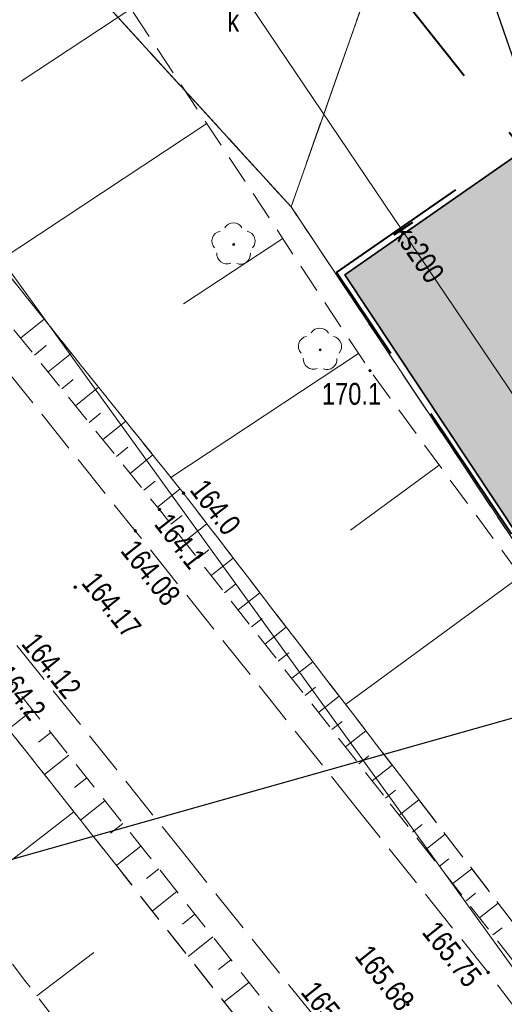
# Model space of a CAD drawing. Header units: metres. Extents: x 8433237 to 8433443, y 6021296 to 6021738.
# Tile 17 of 22: x 8433316 to 8433332, y 6021630 to 6021664. Entities that reach past the tile are written whole.
import ezdxf
from ezdxf import colors
from ezdxf.entities.mleader import LeaderData, LeaderLine
from ezdxf.enums import TextEntityAlignment as Align
from ezdxf.math import Vec2, Vec3

# ---------------------------------------------------------------- set-up
doc = ezdxf.new("R2010")
doc.units = ezdxf.units.M
for name, pattern in [('DASHED', [0.75, 0.5, -0.25]), ('L_0_03', [1, 0.5, -0.5]), ('L_0_04', [1.5, 1, -0.5]), ('L_0_06', [2, 1.5, -0.5])]:
    doc.linetypes.add(name, pattern=pattern)
doc.layers.get('0').update_dxf_attribs({"linetype": 'CONTINUOUS', "lineweight": 18})
for name, color, linetype, lineweight in [('a_opis', 250, 'CONTINUOUS', 9), ('EGB_DzialkaEwidencyjna', 7, 'CONTINUOUS', 18), ('EGB_KonturKlasyfikacyjny', 96, 'L_0_06', 18), ('EGB_KonturUzytkuGruntowego', 96, 'L_0_03', 18), ('GES_PrzewodKanalizacyjny', 36, 'CONTINUOUS', 18), ('GES_PrzewodWodociagowy', 5, 'CONTINUOUS', 18), ('GES_UrzadzeniaSiecKanalizacyjna_P', 7, 'CONTINUOUS', 18), ('KR_ObiektKarto', 7, 'CONTINUOUS', 18), ('OT_Komunikacja', 7, 'CONTINUOUS', 18), ('OT_Rzedna', 7, 'CONTINUOUS', 18), ('OT_Skarpa', 7, 'CONTINUOUS', 18), ('OT_ZagospodarowanieTerenu_P', 7, 'CONTINUOUS', 18)]:
    doc.layers.add(name, color=color, linetype=linetype, lineweight=lineweight)
doc.layers.add('DIM', color=7, linetype='CONTINUOUS')
doc.layers.add('Zakres Etap 1', color=1, linetype='CONTINUOUS')
doc.styles.add('Arial', font='Arial.ttf')
doc.styles.get("Standard").update_dxf_attribs({"font": 'simplex.shx'})

# ---------------------------------------------------------------- blocks, each defined once
blk = doc.blocks.new('OTRS')
at = {"linetype": 'Continuous', "lineweight": 13}
blk.add_hatch(color=0, dxfattribs=at).paths.add_polyline_path([(0, -0.091, 1), (0, 0.091, 1)])
at = {"color": 0, "linetype": 'Continuous', "lineweight": 13}
blk.add_circle((0, 0), 0.0906, dxfattribs=at)
blk = doc.blocks.new('OTRN')
at = {"linetype": 'Continuous', "lineweight": 13}
blk.add_hatch(color=0, dxfattribs=at).paths.add_polyline_path([(0, -0.091, 1), (0, 0.091, 1)])
at = {"color": 0, "linetype": 'Continuous', "lineweight": 13}
blk.add_circle((0, 0), 0.0906, dxfattribs=at)
blk = doc.blocks.new('OTZL')
at = {"linetype": 'Continuous', "lineweight": 18}
blk.add_hatch(color=0, dxfattribs=at).paths.add_polyline_path([(0, -0.072, 1), (0, 0.072, 1)])
at = {"color": 0, "linetype": 'Continuous', "lineweight": 18}
blk.add_circle((0, 0), 0.0721, dxfattribs=at)
for centre, radius, start, end in [((-0.02, 0.82), 0.68, 29.53878, 149.62087), ((-0.8, 0.24), 0.7, 101.63363, 222.61406), ((0.78, 0.24), 0.7, 318.50353, 78.36637), ((-0.46, -0.64), 0.7, 175.10091, 291.50143), ((0.46, -0.66), 0.7, 249.44395, 4.89909)]:
    blk.add_arc(centre, radius, start, end, dxfattribs=at)

msp = doc.modelspace()

# ---------------------------------------------------------------- hatches: boundary and pattern name
at = {"layer": 'Zakres Etap 1', "linetype": 'Continuous', "lineweight": 15, "ltscale": 10, "true_color": 0x424242}
h = msp.add_hatch(dxfattribs=at)
h.set_pattern_fill('CONCRE', color=250, scale=2)
h.set_pattern_definition([(0, (0, 0), (2, 2), [0.25, -1.75]), (90, (0, 0), (-2, 2), [0.25, -1.75]), (135, (0.25, 0), (-1.99999999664, 1e-16), [0.3535534, -2.4748738]), (0, (0.25, 1.125), (2, 2), [0.25, -1.75]), (45, (0.375, 1), (0, 1.99999999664), [0.1767766, -2.6516504]), (135, (0.375, 1), (-1.99999999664, 1e-16), [0.1767766, -2.6516504]), (0, (1, 1.625), (2, 2), [0.3535534, -1.6464466]), (45, (1, 1.625), (0, 1.99999999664), [0.25, -2.5784272]), (135, (1.3536, 1.625), (-1.99999999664, 1e-16), [0.25, -2.5784272]), (90, (1.375, 0.5), (-2, 2), [0.25, -1.75]), (45, (1.375, 0.5), (0, 1.99999999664), [0.1767766, -2.6516504]), (135, (1.5, 0.625), (-1.99999999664, 1e-16), [0.1767766, -2.6516504]), (0, (0.25, 0.5), (2, 2), [0.125, -1.675]), (0, (1.75, 1), (2, 2), [0.125, -1.675]), (90, (1.125, 1.25), (-2, 2), [0.125, -1.675]), (135, (1.375, 0.125), (-1.99999999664, 1e-16), [0.1767766, -2.6516504]), (135, (0.5, 1.5), (-1.99999999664, 1e-16), [0.1767766, -2.6516504]), (45, (0.9375, 0.6562), (0, 1.99999999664), [0.1767766, -2.6516504]), (90, (0.6875, 0.25), (-2, 2), [0.03125, -1.96875]), (90, (0.7812, 1.0938), (-2, 2), [0.03125, -1.96875]), (90, (1.7188, 1.4375), (-2, 2), [0.03125, -1.96875]), (90, (1.75, 0.375), (-2, 2), [0.03125, -1.96875])])
h.paths.add_polyline_path([(8433408.538, 6021532.495), (8433411.572, 6021534.406), (8433360.242, 6021611.839), (8433356.469, 6021626.425), (8433357.573, 6021627.447), (8433351.726, 6021636.015), (8433350.401, 6021637.656), (8433352.814, 6021639.419), (8433352.148, 6021640.417), (8433349.777, 6021643.662), (8433347.136, 6021641.686), (8433345.508, 6021643.876), (8433339.357, 6021651.683), (8433333.123, 6021659.517), (8433326.987, 6021655.239), (8433357.146, 6021609.752), (8433376.409, 6021580.813)])

# ---------------------------------------------------------------- linework, layer by layer
at = {"layer": 'EGB_DzialkaEwidencyjna', "linetype": 'Continuous', "lineweight": 18, "flags": 128}
for points in [[(8433348.19, 6021723.12), (8433325.13, 6021657.58), (8433316.937, 6021666.562)], [(8433337.565, 6021638.912), (8433325.13, 6021657.58), (8433348.19, 6021723.12), (8433418.68, 6021684.19)], [(8433316.937, 6021666.562), (8433325.13, 6021657.58), (8433337.565, 6021638.912)]]:
    msp.add_lwpolyline(points, dxfattribs=at)
at = {"layer": 'EGB_KonturKlasyfikacyjny', "color": 82, "linetype": 'L_0_06', "lineweight": 18, "flags": 128}
for points in [[(8433342.245, 6021726.463), (8433348.19, 6021723.12), (8433325.13, 6021657.58), (8433316.937, 6021666.562)], [(8433337.565, 6021638.912), (8433325.13, 6021657.58), (8433348.19, 6021723.12), (8433418.68, 6021684.19), (8433423.151, 6021681.722)]]:
    msp.add_lwpolyline(points, dxfattribs=at)
at = {"layer": 'EGB_KonturUzytkuGruntowego', "color": 96, "linetype": 'L_0_03', "lineweight": 18, "flags": 128}
msp.add_lwpolyline([(8433316.937, 6021666.562), (8433325.13, 6021657.58), (8433337.565, 6021638.912)], dxfattribs=at)
at = {"layer": 'GES_PrzewodKanalizacyjny', "color": 36, "linetype": 'Continuous', "lineweight": 18, "flags": 128}
msp.add_lwpolyline([(8433321.195, 6021669.615), (8433323.43, 6021664.98), (8433340.58, 6021639.554)], dxfattribs=at)
at = {"layer": 'GES_PrzewodWodociagowy', "color": 5, "linetype": 'Continuous', "lineweight": 18, "flags": 128}
for points in [[(8433328.674, 6021637.016), (8433311.48, 6021660.84)], [(8433408.95, 6021521.98), (8433405.23, 6021528.22), (8433358.49, 6021595.02), (8433344.93, 6021614.49), (8433328.674, 6021637.016)]]:
    msp.add_lwpolyline(points, dxfattribs=at)
at = {"layer": 'KR_ObiektKarto', "linetype": 'Continuous', "lineweight": 18, "flags": 128}
for points in [[(8433319.605, 6021664.415), (8433315.827, 6021661.92)], [(8433322.222, 6021660.452), (8433315.026, 6021655.699)], [(8433324.84, 6021656.488), (8433321.422, 6021654.231)], [(8433315.807, 6021653.052), (8433316.618, 6021653.708)], [(8433316.279, 6021652.469), (8433316.682, 6021652.795)], [(8433316.75, 6021651.886), (8433317.555, 6021652.536)], [(8433327.458, 6021652.524), (8433320.982, 6021648.248)], [(8433317.222, 6021651.303), (8433317.622, 6021651.627)], [(8433317.694, 6021650.72), (8433318.491, 6021651.365)], [(8433318.166, 6021650.137), (8433318.562, 6021650.458)], [(8433318.637, 6021649.553), (8433319.428, 6021650.193)], [(8433319.109, 6021648.97), (8433319.502, 6021649.289)], [(8433319.581, 6021648.387), (8433320.364, 6021649.021)], [(8433330.238, 6021648.674), (8433327.178, 6021646.429)], [(8433320.053, 6021647.804), (8433320.442, 6021648.12)], [(8433320.524, 6021647.221), (8433321.301, 6021647.849)], [(8433320.988, 6021646.632), (8433321.379, 6021646.938)], [(8433321.451, 6021646.041), (8433322.226, 6021646.649)], [(8433321.913, 6021645.451), (8433322.298, 6021645.753)], [(8433322.376, 6021644.861), (8433323.139, 6021645.459)], [(8433333.047, 6021644.844), (8433327.009, 6021640.415)], [(8433322.838, 6021644.27), (8433323.217, 6021644.567)], [(8433323.301, 6021643.68), (8433324.053, 6021644.269)], [(8433323.763, 6021643.09), (8433324.136, 6021643.382)], [(8433324.226, 6021642.499), (8433324.966, 6021643.079)], [(8433324.688, 6021641.909), (8433325.055, 6021642.196)], [(8433325.151, 6021641.318), (8433325.879, 6021641.889)], [(8433325.614, 6021640.728), (8433325.974, 6021641.011)], [(8433326.076, 6021640.138), (8433326.792, 6021640.698)], [(8433316.223, 6021640.228), (8433315.386, 6021639.565)], [(8433326.539, 6021639.547), (8433326.894, 6021639.825)], [(8433316.844, 6021639.444), (8433316.425, 6021639.112)], [(8433327.001, 6021638.957), (8433327.705, 6021639.508)], [(8433317.465, 6021638.661), (8433316.626, 6021637.995)], [(8433327.464, 6021638.366), (8433327.813, 6021638.64)], [(8433327.926, 6021637.776), (8433328.618, 6021638.318)], [(8433318.087, 6021637.877), (8433317.666, 6021637.544)], [(8433328.389, 6021637.186), (8433328.732, 6021637.454)], [(8433318.708, 6021637.094), (8433317.866, 6021636.426)], [(8433328.851, 6021636.595), (8433329.531, 6021637.128)], [(8433313.982, 6021633.883), (8433317.639, 6021636.714)], [(8433319.329, 6021636.31), (8433318.908, 6021635.976)], [(8433329.314, 6021636.005), (8433329.651, 6021636.269)], [(8433329.776, 6021635.414), (8433330.444, 6021635.938)], [(8433319.951, 6021635.527), (8433319.311, 6021635.019)], [(8433319.311, 6021635.019), (8433319.106, 6021634.857)], [(8433330.239, 6021634.824), (8433330.57, 6021635.083)], [(8433320.572, 6021634.743), (8433320.149, 6021634.408)], [(8433330.701, 6021634.234), (8433331.358, 6021634.748)], [(8433321.193, 6021633.959), (8433320.346, 6021633.288)], [(8433331.164, 6021633.643), (8433331.489, 6021633.898)], [(8433331.627, 6021633.053), (8433332.271, 6021633.558)], [(8433321.815, 6021633.176), (8433321.39, 6021632.839)], [(8433332.089, 6021632.463), (8433332.408, 6021632.713)], [(8433322.436, 6021632.392), (8433321.586, 6021631.718)], [(8433316.369, 6021630.356), (8433318.327, 6021631.861)], [(8433323.057, 6021631.609), (8433322.632, 6021631.271)], [(8433323.679, 6021630.825), (8433322.826, 6021630.149)]]:
    msp.add_lwpolyline(points, dxfattribs=at)
at = {"layer": 'OT_Komunikacja', "color": 7, "linetype": 'L_0_06', "lineweight": 18, "flags": 128}
for points in [[(8433327.459, 6021636.757), (8433319.76, 6021646.4), (8433309.02, 6021659.83), (8433304.48, 6021656.54)], [(8433304.48, 6021656.54), (8433315.64, 6021642.5), (8433321.291, 6021635.442)], [(8433321.291, 6021635.442), (8433326.72, 6021628.66), (8433339.32, 6021611.98), (8433349.86, 6021597.15), (8433353.51, 6021591.85), (8433363.16, 6021577.45), (8433376.54, 6021557.44), (8433390.06, 6021536.96), (8433397.95, 6021525.23), (8433398.74, 6021524.16), (8433402.69, 6021518.05), (8433407.6, 6021510.52), (8433410.03, 6021512.07), (8433412.37, 6021513.7), (8433405, 6021524.85), (8433400.11, 6021532.14), (8433394.81, 6021540.28), (8433381.1, 6021560.83), (8433367.69, 6021580.78), (8433358.08, 6021595.14), (8433343.48, 6021615.95), (8433331.92, 6021631.17), (8433327.459, 6021636.757)]]:
    msp.add_lwpolyline(points, dxfattribs=at)
at = {"layer": 'OT_Skarpa', "color": 7, "linetype": 'L_0_04', "lineweight": 18, "flags": 128}
for points in [[(8433337.421, 6021638.881), (8433327.85, 6021651.93), (8433317.786, 6021667.17)], [(8433329.485, 6021637.189), (8433321.42, 6021647.7), (8433310.67, 6021661.15), (8433309.91, 6021660.34)], [(8433310.67, 6021661.15), (8433321.42, 6021647.7), (8433329.485, 6021637.189)], [(8433309.91, 6021660.34), (8433320.59, 6021647.14), (8433328.544, 6021636.988)], [(8433319.026, 6021634.959), (8433313.96, 6021641.37), (8433303.05, 6021654.97), (8433302.195, 6021655.99)], [(8433320.202, 6021635.209), (8433314.96, 6021641.82), (8433303.72, 6021655.9), (8433303.05, 6021654.97)], [(8433303.05, 6021654.97), (8433313.96, 6021641.37), (8433319.026, 6021634.959)], [(8433329.485, 6021637.189), (8433333.32, 6021632.19), (8433344.51, 6021618.5), (8433360.23, 6021595.99), (8433371.01, 6021579.57), (8433378.15, 6021568.72), (8433388.62, 6021553.14), (8433401.7, 6021533.62), (8433404.14, 6021531.06), (8433406.9, 6021531.47), (8433404.25, 6021534.61), (8433393.11, 6021552.8), (8433380.6, 6021571.4), (8433367.8, 6021592.23), (8433367.58, 6021592.58), (8433348.54, 6021622.09), (8433339.79, 6021635.65), (8433337.421, 6021638.881)], [(8433328.544, 6021636.988), (8433332.71, 6021631.67), (8433344.22, 6021616.73), (8433359.55, 6021595.33), (8433370.18, 6021578.95), (8433371.52, 6021576.86), (8433383.64, 6021558.81), (8433395.76, 6021540.71), (8433402.05, 6021531.6), (8433404.14, 6021531.06), (8433401.7, 6021533.62), (8433388.62, 6021553.14), (8433378.15, 6021568.72), (8433371.01, 6021579.57), (8433360.23, 6021595.99), (8433344.51, 6021618.5), (8433333.32, 6021632.19), (8433329.485, 6021637.189)], [(8433313.69, 6021633.821), (8433315.99, 6021630.85), (8433319.75, 6021625.96), (8433326.64, 6021616.98), (8433337.28, 6021602.25), (8433344.87, 6021591.44), (8433353.77, 6021579.31), (8433360.53, 6021570.03), (8433368.44, 6021558.68), (8433372.45, 6021552.59), (8433376.16, 6021546.93), (8433388.31, 6021530.94), (8433390.41, 6021533.28), (8433385.62, 6021540.91), (8433378.53, 6021551.97), (8433370.33, 6021564.87), (8433359.84, 6021581.03), (8433350.99, 6021594.44), (8433349.43, 6021596.69), (8433348.81, 6021596.56), (8433347.83, 6021596.02), (8433337.76, 6021610.44), (8433324.99, 6021627.41), (8433319.026, 6021634.959)], [(8433319.026, 6021634.959), (8433324.99, 6021627.41), (8433337.76, 6021610.44), (8433347.83, 6021596.02), (8433348.81, 6021596.56), (8433338.56, 6021611.1), (8433325.84, 6021628.1), (8433320.202, 6021635.209)]]:
    msp.add_lwpolyline(points, dxfattribs=at)
at = {"layer": 'Zakres Etap 1', "color": 114, "linetype": 'DASHED', "lineweight": 40, "ltscale": 10, "true_color": 0x139b48}
msp.add_lwpolyline([(8433327.995, 6021666.035), (8433341.606, 6021648.842), (8433341.606, 6021648.842), (8433357.614, 6021661.155), (8433344.252, 6021678.18), (8433327.995, 6021666.035), (8433327.995, 6021666.035)], dxfattribs=at)
at = {"layer": 'Zakres Etap 1', "linetype": 'DASHED', "lineweight": 40, "ltscale": 10}
for points in [[(8433326.698, 6021655.321), (8433333.019, 6021659.689), (8433341.688, 6021648.736), (8433357.467, 6021660.752), (8433360.94, 6021656.222), (8433372.93, 6021641.653), (8433356.577, 6021626.34)], [(8433349.376, 6021621.327), (8433326.698, 6021655.321)]]:
    msp.add_lwpolyline(points, dxfattribs=at)
at = {"layer": 'Zakres Etap 1', "color": 18, "linetype": 'Continuous', "lineweight": 35, "true_color": 0x000000}
msp.add_lwpolyline([(8433408.538, 6021532.495), (8433411.572, 6021534.406), (8433360.242, 6021611.839), (8433356.469, 6021626.425), (8433357.573, 6021627.447), (8433351.726, 6021636.015), (8433350.401, 6021637.656), (8433352.814, 6021639.419), (8433352.148, 6021640.417), (8433349.777, 6021643.662), (8433347.136, 6021641.686), (8433345.508, 6021643.876), (8433339.357, 6021651.683), (8433333.123, 6021659.517), (8433326.987, 6021655.239), (8433357.146, 6021609.752), (8433376.409, 6021580.813), (8433408.538, 6021532.495)], dxfattribs=at)

# ---------------------------------------------------------------- block references
at = {"layer": 'OT_Rzedna', "linetype": 'Continuous', "xscale": 0.5, "yscale": 0.5, "zscale": 0.5}
for name, p in [('OTRN', (8433327.85, 6021651.93)), ('OTRN', (8433321.42, 6021647.7)), ('OTRN', (8433320.59, 6021647.14)), ('OTRS', (8433319.76, 6021646.4)), ('OTRS', (8433317.69, 6021644.46)), ('OTRS', (8433331.92, 6021631.17)), ('OTRS', (8433329.15, 6021630.06))]:
    msp.add_blockref(name, p, dxfattribs=at)
at = {"layer": 'OT_ZagospodarowanieTerenu_P', "color": 96, "linetype": 'Continuous', "xscale": 0.5, "yscale": 0.5, "zscale": 0.5}
for p in [(8433323.15, 6021656.28), (8433326.13, 6021652.65)]:
    msp.add_blockref('OTZL', p, dxfattribs=at)

# ---------------------------------------------------------------- texts
at = {"layer": 'GES_PrzewodKanalizacyjny', "color": 36, "style": 'Arial', "width": 0.78}
msp.add_text('ks200', height=0.75, rotation=-56, dxfattribs=at).set_placement((8433329.54, 6021655.99), align=Align.MIDDLE_CENTER)
at = {"layer": 'GES_UrzadzeniaSiecKanalizacyjna_P', "color": 36, "style": 'Arial', "width": 0.78}
msp.add_text('k', height=0.75, dxfattribs=at).set_placement((8433322.93, 6021664.38), align=Align.TOP_LEFT)
at = {"layer": 'OT_Rzedna', "color": 7, "style": 'Arial', "width": 0.78}
msp.add_text('170.1', height=0.75, dxfattribs=at).set_placement((8433326.19, 6021650.53), align=Align.BOTTOM_LEFT)
for s, rotation, p in [('164.0', 307.5, (8433321.432, 6021647.668)), ('164.1', 308.1, (8433320.203, 6021646.486)), ('164.08', 308.6, (8433319.045, 6021645.564)), ('164.17', 308.6, (8433317.695, 6021644.454)), ('164.12', 308.7, (8433315.625, 6021642.354)), ('164.2', 308.4, (8433314.694, 6021641.255)), ('165.75', 308.6, (8433329.435, 6021632.404)), ('165.68', 308.6, (8433327.115, 6021631.584)), ('165.51', 308.7, (8433325.255, 6021630.334))]:
    msp.add_text(s, height=0.75, rotation=rotation, dxfattribs=at).set_placement(p, align=Align.BOTTOM_LEFT)

# ---------------------------------------------------------------- leaders
at = {"layer": 'DIM', "color": 1, "linetype": 'ByBlock', "lineweight": 18}
ml = msp.add_multileader_mtext('Standard', dxfattribs=at)
ml.set_content('\\pxql;{\\fTrebuchet MS|b0|i0|c238|p34;YKY 4X10-zas. PG;\\P YKY3x2,5-pw. obudowy SW4\\PSYGNALIZACYJNE Bit 100012x1}')
ml.set_leader_properties()
ml.build(insert=Vec2(0, 0))
ml.multileader.update_dxf_attribs({"text_right_attachment_type": 6, "dogleg_length": 0.36, "arrow_head_size": 0.18})
ctx = ml.context
ctx.base_point, ctx.char_height, ctx.arrow_head_size, ctx.landing_gap_size, ctx.plane_origin = Vec3(8433284.909, 6021633.496), 1.2, 0.18, 0.09, Vec3(8433351.096, 6021645.123)
ctx.right_attachment, ctx.text_align_type = 6, 2
notes = []
notes.append((ctx, [(0, (1, 1, 0), (8433307.789, 6021632.883), (-1, 0), 0.36, [(0, [(8433351.096, 6021645.123)], 0, [])])]))
ctx.mtext.insert, ctx.mtext.flow_direction = Vec3(8433284.999, 6021634.108), 5
for ctx, leaders in notes:
    for number, flags, end, landing, length, lines in leaders:
        leader = LeaderData()
        leader.index, (leader.has_last_leader_line, leader.has_dogleg_vector, leader.attachment_direction) = number, flags
        leader.last_leader_point, leader.dogleg_vector, leader.dogleg_length = Vec3(end), Vec3(landing), length
        for number, points, colour, breaks in lines:
            line = LeaderLine()
            line.index, line.vertices, line.color, line.breaks = number, Vec3.list(points), colors.encode_raw_color(colour), breaks
            leader.lines.append(line)
        ctx.leaders.append(leader)

# ---------------------------------------------------------------- next in the draw order: leaders
at = {"layer": 'a_opis', "color": 0, "linetype": 'ByBlock', "lineweight": 9}
ml = msp.add_multileader_mtext('Standard', dxfattribs=at)
ml.set_content('{\\fTrebuchet MS|b0|i0|c238|p34;projektowany rurociąg tłoczny\\PPE100RC SDR17 DN160; L=28,5m\\PEtap 2}')
ml.set_leader_properties()
ml.build(insert=Vec2(0, 0))
ml.multileader.update_dxf_attribs({"arrow_head_size": 1.5})
ctx = ml.context
ctx.base_point, ctx.char_height, ctx.arrow_head_size, ctx.landing_gap_size, ctx.plane_origin, ctx.plane_x_axis, ctx.plane_y_axis = Vec3(8433309.216, 6021675.592), 1.2, 1.5, 0.5, Vec3(8433325.765, 6021783.04), Vec3(0.99998, 0.006313), Vec3(-0.006313, 0.99998)
ctx.text_align_type, ctx.attachment_type = 2, 2
notes = []
notes.append((ctx, [(0, (1, 1, 0), (8433328.337, 6021675.712), (-0.99998, -0.006313), 0.335, [(0, [(8433335.269, 6021655.453)], 0, [])])]))
ctx.mtext.insert, ctx.mtext.text_direction, ctx.mtext.rotation, ctx.mtext.alignment, ctx.mtext.flow_direction = Vec3(8433327.497, 6021676.487), Vec3(0.99998, 0.006313), 0.006313, 3, 5
ctx.mtext.has_bg_fill, ctx.mtext.bg_color, ctx.mtext.bg_scale_factor, ctx.mtext.bg_transparency, ctx.mtext.use_window_bg_color = 1, -1023410167, 1.5, 0, 1
for ctx, leaders in notes:
    for number, flags, end, landing, length, lines in leaders:
        leader = LeaderData()
        leader.index, (leader.has_last_leader_line, leader.has_dogleg_vector, leader.attachment_direction) = number, flags
        leader.last_leader_point, leader.dogleg_vector, leader.dogleg_length = Vec3(end), Vec3(landing), length
        for number, points, colour, breaks in lines:
            line = LeaderLine()
            line.index, line.vertices, line.color, line.breaks = number, Vec3.list(points), colors.encode_raw_color(colour), breaks
            leader.lines.append(line)
        ctx.leaders.append(leader)

doc.saveas('drawing.dxf')
